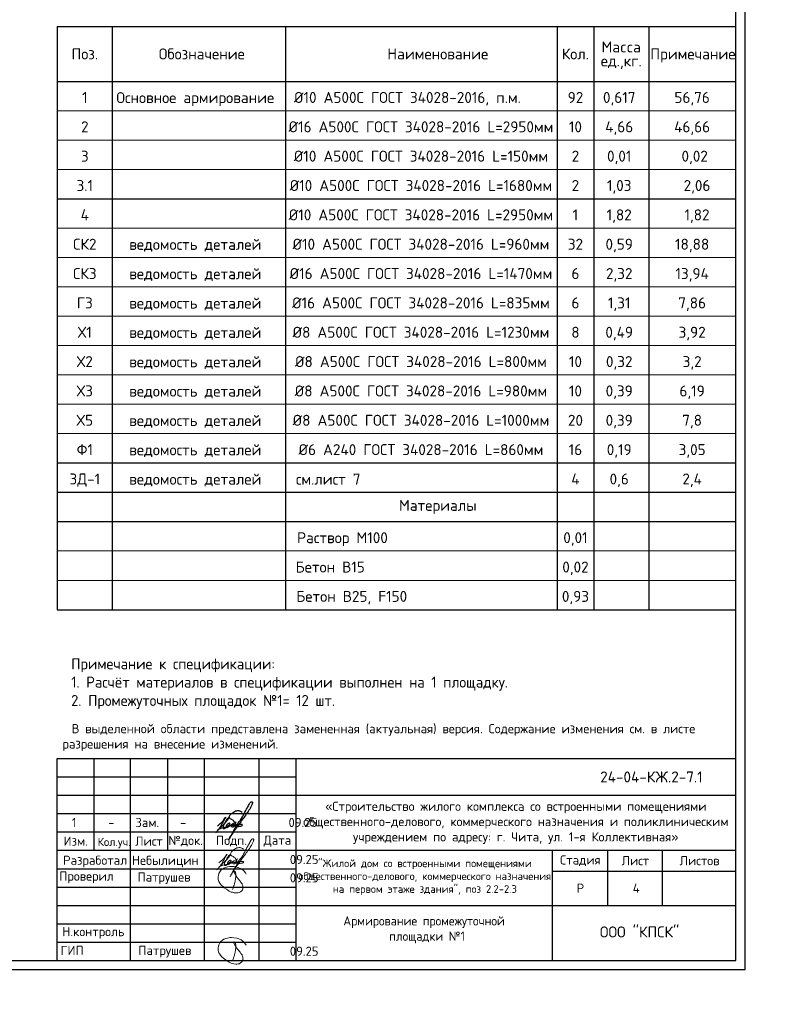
# Model space of a CAD drawing. Header units: millimetres. Extents: x 40580 to 2152466, y -328404 to 177125.
# Tile 102 of 252: x 415062 to 436125, y 134127 to 160968. Entities that reach past the tile are written whole.
import ezdxf
from ezdxf.enums import TextEntityAlignment as Align

# ---------------------------------------------------------------- set-up
doc = ezdxf.new("R2010")
doc.units = ezdxf.units.MM
doc.layers.add('11', color=7, linetype='Continuous')
doc.layers.add('Столовая - обозначения', color=7, linetype='Continuous')
for name, color, linetype, lineweight in [('Размеры', 9, 'Continuous', 15), ('Рамка', 7, 'Continuous', 0), ('Столовая Двери и окна', 7, 'Continuous', 15), ('ТЕКСТ', 7, 'Continuous', 15)]:
    doc.layers.add(name, color=color, linetype=linetype, lineweight=lineweight)
doc.styles.add('GOST-2.304_Type-B', font='GOST_Common.ttf')
doc.styles.get("Standard").update_dxf_attribs({"font": 'isocpeur.ttf'})
doc.styles.add('ГОСТ', font='isocpeur.ttf')

# ---------------------------------------------------------------- blocks, each defined once
blk = doc.blocks.new('Штамп')
at = {"layer": '11'}
for p, q in [((311470, 84178), (311470, 126228)), ((281770, 84178), (311470, 84178))]:
    blk.add_line(p, q, dxfattribs=at)
at = {"layer": '11', "lineweight": 30}
for p, q in [((311220, 84428), (311220, 125978)), ((254210, 84428), (311220, 84428))]:
    blk.add_line(p, q, dxfattribs=at)
blk = doc.blocks.new('смисмисц')
for points in [[(251806, -478168), (251825, -478126), (251837, -478098), (251847, -478062), (251852, -478046), (251860, -478015), (251873, -477968), (251879, -477946), (251884, -477928), (251887, -477892), (251894, -477855), (251899, -477827), (251903, -477804), (251904, -477797), (251903, -477770), (251901, -477736), (251894, -477707), (251886, -477690), (251874, -477676), (251856, -477666), (251843, -477659), (251835, -477660), (251832, -477665), (251832, -477673), (251841, -477689), (251907, -477807), (251966, -477876), (252015, -477941), (252026, -477956), (252038, -477971), (252057, -477996), (252070, -478013), (252074, -478026), (252081, -478046), (252089, -478070), (252092, -478088), (252093, -478100), (252095, -478116), (252094, -478132), (252091, -478154), (252082, -478173), (252059, -478204), (252028, -478226), (251986, -478251), (251964, -478258), (251924, -478261), (251897, -478262), (251849, -478258), (251804, -478244), (251769, -478236), (251752, -478228), (251734, -478218), (251718, -478210), (251688, -478190), (251671, -478179), (251645, -478161), (251579, -478118), (251551, -478089), (251531, -478071), (251513, -478057), (251459, -477992), (251437, -477953), (251427, -477925), (251419, -477890), (251417, -477858), (251419, -477823), (251425, -477781), (251437, -477734), (251459, -477681), (251492, -477644), (251536, -477609), (251572, -477585), (251625, -477564), (251672, -477550), (251734, -477539), (251781, -477539), (251843, -477542), (251929, -477557), (251979, -477574), (252041, -477599), (252089, -477633), (252126, -477670), (252165, -477716), (252185, -477748)], [(251806, -480107), (251825, -480064), (251837, -480036), (251847, -480001), (251852, -479984), (251860, -479953), (251873, -479906), (251879, -479884), (251884, -479866), (251887, -479830), (251894, -479793), (251899, -479765), (251903, -479742), (251904, -479735), (251903, -479708), (251901, -479675), (251894, -479646), (251886, -479628), (251874, -479614), (251856, -479605), (251843, -479597), (251835, -479598), (251832, -479603), (251832, -479611), (251841, -479627), (251907, -479746), (251966, -479815), (252015, -479879), (252026, -479894), (252038, -479909), (252057, -479934), (252070, -479952), (252074, -479964), (252081, -479984), (252089, -480008), (252092, -480026), (252093, -480039), (252095, -480054), (252094, -480070), (252091, -480092), (252082, -480111), (252059, -480142), (252028, -480164), (251986, -480190), (251964, -480196), (251924, -480199), (251897, -480200), (251849, -480196), (251804, -480182), (251769, -480174), (251752, -480167), (251734, -480156), (251718, -480148), (251688, -480128), (251671, -480118), (251645, -480100), (251579, -480056), (251551, -480028), (251531, -480010), (251513, -479995), (251459, -479931), (251437, -479892), (251427, -479863), (251419, -479828), (251417, -479797), (251419, -479761), (251425, -479719), (251437, -479672), (251459, -479619), (251492, -479582), (251536, -479547), (251572, -479523), (251625, -479503), (251672, -479489), (251734, -479478), (251781, -479478), (251843, -479481), (251929, -479495), (251979, -479513), (252041, -479537), (252089, -479571), (252126, -479608), (252165, -479654), (252185, -479687)]]:
    blk.add_lwpolyline(points)
for points in [[(251944, -477327), (251936, -477340), (251924, -477366), (251915, -477385), (251910, -477402), (251902, -477426), (251902, -477444), (251912, -477453), (251923, -477449), (251929, -477437), (251930, -477422), (251923, -477417), (251913, -477416), (251902, -477426), (251902, -477444), (251905, -477449), (251964, -477407), (251992, -477368), (252030, -477323), (252226, -476982), (252253, -476936), (252308, -476835), (252326, -476805), (252337, -476791), (252364, -476784), (252385, -476794), (252388, -476808), (252383, -476831), (252373, -476864), (252353, -476903), (252312, -476985), (252229, -477107), (252135, -477236), (252067, -477329), (252030, -477386), (251950, -477488), (251820, -477682), (251752, -477801), (251968, -477426), (251976, -477414), (251970, -477435), (251973, -477444), (251983, -477452), (252005, -477455), (252037, -477452), (252066, -477447), (252085, -477442), (252100, -477436), (252108, -477430), (252114, -477419), (252104, -477405), (252093, -477400), (252071, -477401), (252047, -477404), (252021, -477406), (252002, -477408), (251869, -477428), (251783, -477447), (251627, -477484), (251529, -477511), (251436, -477546)], [(251664, -477200), (251562, -477372), (251527, -477436), (251482, -477512), (251438, -477570), (251408, -477606), (251383, -477631)], [(251433, -477443), (251534, -477356), (251593, -477299), (251664, -477200)], [(251466, -477536), (251549, -477453), (251628, -477378), (251698, -477299), (251737, -477243), (251751, -477213), (251748, -477216), (251738, -477222), (251709, -477244), (251678, -477281), (251655, -477325), (251636, -477361), (251594, -477445), (251586, -477484), (251589, -477501), (251599, -477514), (251612, -477517), (251622, -477516), (251637, -477508), (251657, -477494), (251678, -477475), (251708, -477449), (251731, -477433), (251756, -477411), (251768, -477394), (251770, -477378), (251763, -477370), (251749, -477370), (251731, -477378), (251708, -477391), (251689, -477412), (251678, -477432), (251673, -477451), (251673, -477470), (251678, -477480), (251701, -477483), (251726, -477469), (251746, -477455), (251766, -477441), (251785, -477428), (251806, -477414), (251825, -477400), (251857, -477388), (251881, -477388)], [(251880, -477388), (251853, -477389), (251837, -477395), (251818, -477419), (251816, -477435), (251819, -477452), (251824, -477462), (251835, -477466), (251860, -477463), (251876, -477455), (251893, -477439), (251901, -477421), (251908, -477407), (251885, -477315), (251805, -477260), (251768, -477236), (251758, -477195), (251769, -477159), (251797, -477122), (251840, -477083), (251895, -477046), (251962, -477027), (252015, -477026), (252060, -477040), (252104, -477068)]]:
    blk.add_spline(points, degree=3)
at = {"layer": 'Рамка', "linetype": 'Continuous', "lineweight": 30}
for points in [[(247032, -480099), (247032, -479599), (247032, -479099), (247032, -478599), (247032, -478099), (247032, -477599), (247032, -477099), (247032, -476599), (247032, -476099), (247032, -475599), (247032, -475099), (247032, -474599), (265532, -474599)], [(248032, -474599), (248032, -477099)], [(249032, -480099), (249032, -474599)], [(250032, -474599), (250032, -477099)], [(251032, -474599), (251032, -480099)], [(252532, -480099), (252532, -474599)], [(253532, -474599), (253532, -480099)], [(253532, -475599), (265532, -475599)], [(247032, -476599), (253532, -476599)], [(247032, -477099), (253532, -477099)], [(253513, -477099), (265532, -477099)], [(260532, -480099), (260532, -477602), (260532, -477099)], [(262032, -477099), (262032, -478599)], [(263532, -478599), (263532, -477099)], [(260532, -477663), (265532, -477663)], [(253532, -478599), (265532, -478599)]]:
    blk.add_lwpolyline(points, dxfattribs=at)
at = {"layer": 'Рамка', "linetype": 'Continuous', "lineweight": 25}
for points in [[(247032, -475099), (253532, -475099)], [(247032, -475599), (253532, -475599)], [(247032, -476099), (253532, -476099)], [(247032, -477599), (253532, -477599)], [(247032, -478099), (253532, -478099)], [(247032, -478599), (253532, -478599)], [(247032, -479099), (253532, -479099)], [(247032, -479599), (253532, -479599)]]:
    blk.add_lwpolyline(points, dxfattribs=at)
at = {"layer": 'ТЕКСТ', "lineweight": 25, "attachment_point": 5}
for s, insert, char_height, width in [('24-04-КЖ.2-7.1', (263230, -475099), 300, 11628.78), ('{\\C7;«Строительство жилого комплекса со встроенными помещениями общественного-делового, коммерческого назначения и поликлиническим учреждением по адресу: г. Чита, ул. 1-я Коллективная»}', (259532, -476349), 250, 11628.78), ('{\\W1;Изм.}', (247532, -476849), 250, 11628.78), ('Кол.уч.', (248582, -476899), 225, 11628.78), ('{\\W1;Лист}', (249532, -476849), 250, 11628.78), ('{\\W1;№док.}', (250532, -476849), 250, 11628.78), ('{\\W1;Подп.}', (251782, -476849), 250, 11628.78), ('{\\W1;Дата}', (253032, -476849), 250, 11628.78), (' Разработал', (247982, -477403), 250, 2085.76), ('Небылицин', (249975, -477406), 250, 2085.76), ('09.25', (253762, -477349), 250, 2085.76), ('{\\C7;"Жилой дом со встроенными помещениями общественного-делового, коммерческого назначения на первом этаже здания", поз 2.2-2.3}', (257054, -477832), 210, 6989.3), ('{\\W1;Стадия}', (261292, -477381), 250, 2085.76), ('{\\W1;Лист}', (262792, -477381), 250, 2085.76), ('{\\W1;Листов}', (264542, -477381), 250, 2085.76), ('Проверил', (247828, -477836), 250, 2085.76), ('Патрушев', (249942, -477861), 250, 2085.76), ('09.25', (253762, -477849), 250, 2085.76), ('Р', (261292, -478131), 250, 2085.76), (' Н.контроль', (247935, -479349), 250, 2085.76), ('ООО "КПСК"', (262906, -479324), 300, 11628.78), (' ГИП', (247356, -479828), 250, 2085.76), ('Патрушев', (249965, -479861), 250, 2085.76), ('09.25', (253762, -479849), 250, 2085.76)]:
    blk.add_mtext(s, dxfattribs=dict(at, insert=insert, char_height=char_height, width=width))

msp = doc.modelspace()

# ---------------------------------------------------------------- linework, layer by layer
at = {"color": 18, "lineweight": 30, "true_color": 0x000000, "transparency": 33554687}
for p, q in [((416087.459, 160784.632), (434587.459, 160784.632)), ((416087.459, 160784.632), (416087.459, 144884.632)), ((417587.459, 160784.632), (417587.459, 144884.632)), ((422307.489, 160784.632), (422307.489, 144884.632)), ((429711.027, 160784.632), (429711.027, 144884.632)), ((430711.027, 160784.632), (430711.027, 144884.632)), ((432211.027, 160784.632), (432211.027, 144884.632)), ((416087.459, 159284.632), (434587.459, 159284.632)), ((416087.459, 148884.632), (434587.459, 148884.632)), ((416087.459, 148084.632), (434587.459, 148084.632)), ((416087.459, 147284.632), (434587.459, 147284.632)), ((416087.459, 144884.632), (434587.459, 144884.632))]:
    msp.add_line(p, q, dxfattribs=at)
for points in [[(420964.483, 139105.625), (420955.887, 139092.032), (420943.748, 139066.105), (420934.895, 139047.112), (420929.61, 139030.484), (420922.374, 139006.93), (420922.149, 138988.815), (420932.414, 138979.413), (420943.418, 138983.148), (420949.495, 138995.292), (420949.9, 139010.27), (420942.788, 139015.843), (420932.711, 139016.731), (420922.374, 139006.93), (420922.149, 138988.815), (420925.39, 138983.148), (420983.692, 139025.617), (421012.443, 139064.416), (421050.086, 139109.731), (421246.39, 139450.371), (421272.982, 139496.605), (421328.319, 139597.138), (421345.87, 139627.43), (421357.21, 139641.575), (421383.691, 139648.543), (421405.314, 139638.424), (421408.206, 139624.801), (421403.455, 139601.271), (421392.713, 139568.452), (421373.502, 139529.442), (421332.031, 139447.376), (421249.224, 139325.158), (421155.021, 139196.108), (421087.375, 139103.79), (421050.15, 139046.097), (420969.621, 138944.375), (420840.402, 138750.436), (420772.029, 138631.254), (420988.16, 139006.722), (420995.528, 139018.108), (420990.484, 138997.779), (420992.766, 138988.656), (421003.087, 138980.214), (421024.728, 138977.885), (421057.357, 138980.879), (421085.658, 138985.87), (421105.371, 138990.176), (421119.827, 138996.258), (421128.196, 139002.34), (421133.522, 139013.744), (421124.392, 139027.429), (421112.98, 139032.751), (421090.915, 139031.23), (421066.568, 139028.189), (421041.46, 139026.669), (421021.678, 139024.388), (420888.53, 139004.621), (420802.555, 138985.615), (420646.581, 138948.362), (420549.193, 138921.752), (420455.711, 138885.981)], [(420900.427, 139043.983), (420872.723, 139043.923), (420856.936, 139037.918), (420837.892, 139013.138), (420836.138, 138997.068), (420839.062, 138980.121), (420844.033, 138970.771), (420855.437, 138966.388), (420880, 138969.018), (420895.79, 138977.199), (420913.043, 138993.269), (420921.23, 139011.385), (420927.956, 139025.702), (420904.743, 139117.599), (420824.67, 139172.934), (420788.001, 139196.863), (420777.524, 139237.243), (420789.498, 139273.884), (420817.187, 139310.525), (420859.843, 139349.409), (420915.394, 139386.056), (420982.098, 139405.527), (421034.561, 139406.276), (421080.279, 139392.796), (421124.125, 139364.511)], [(420684.199, 139232.369), (420581.707, 139060.885), (420547.145, 138996.578), (420501.858, 138920.363), (420457.762, 138862.011), (420428.358, 138826.919), (420402.941, 138801.277)], [(420452.995, 138989.433), (420554.296, 139076.366), (420612.693, 139133.528), (420684.199, 139232.369)], [(420485.862, 138896.907), (420568.597, 138979.906), (420648.446, 139054.931), (420717.569, 139133.528), (420756.898, 139189.498), (420771.199, 139219.27), (420767.624, 139216.888), (420758.089, 139210.934), (420729.487, 139188.307), (420698.501, 139151.391), (420674.665, 139107.329), (420655.597, 139071.603), (420613.885, 138987.052), (420605.542, 138948.944), (420609.118, 138931.081), (420618.652, 138917.982), (420631.611, 138915.182), (420642.487, 138916.791), (420657.1, 138924.635), (420676.878, 138938.875), (420698.501, 138957.28), (420728.091, 138983.07), (420751.394, 138999.747), (420775.966, 139021.587), (420787.608, 139038.451), (420790.267, 139054.931), (420783.117, 139062.076), (420768.815, 139062.076), (420750.939, 139054.931), (420728.295, 139041.831), (420709.227, 139020.396), (420698.501, 139000.151), (420692.542, 138981.097), (420692.542, 138962.043), (420698.501, 138952.517), (420721.259, 138949.121), (420745.564, 138963.358), (420766.098, 138977.177), (420786.212, 138991.832), (420805.07, 139004.813), (420826.023, 139018.212), (420845.299, 139032.031), (420876.74, 139044.585), (420900.628, 139044.184)]]:
    msp.add_spline(points, degree=3)
at = {"layer": 'Размеры', "color": 18, "true_color": 0x000000}
for p, q in [((416087.459, 158484.632), (434587.459, 158484.632)), ((416087.459, 158484.632), (434587.459, 158484.632)), ((416087.459, 157684.632), (434587.459, 157684.632)), ((416087.459, 157684.632), (434587.459, 157684.632)), ((416087.459, 156884.632), (434587.459, 156884.632)), ((416087.459, 155284.632), (434587.459, 155284.632)), ((416087.459, 154484.632), (434587.459, 154484.632)), ((416087.459, 153684.632), (434587.459, 153684.632)), ((416087.459, 152884.632), (434587.459, 152884.632)), ((416087.459, 152884.632), (434587.459, 152884.632)), ((416087.459, 152084.632), (434587.459, 152084.632)), ((416087.459, 151284.632), (434587.459, 151284.632)), ((416087.459, 150484.632), (434587.459, 150484.632)), ((416087.459, 149684.632), (434587.459, 149684.632)), ((416087.459, 148884.632), (434587.459, 148884.632)), ((416087.459, 148084.632), (434587.459, 148084.632)), ((416087.459, 146484.632), (434587.459, 146484.632)), ((416087.459, 145684.632), (434587.459, 145684.632)), ((416087.459, 144884.632), (434587.459, 144884.632))]:
    msp.add_line(p, q, dxfattribs=at)
at = {"layer": 'ТЕКСТ', "color": 18, "lineweight": 25, "true_color": 0x000000}
msp.add_line((416087.459, 156084.632), (434587.459, 156084.632), dxfattribs=at)

# ---------------------------------------------------------------- block references
at = {"layer": 'Столовая - обозначения', "color": 18, "lineweight": 20, "true_color": 0x000000}
msp.add_blockref('Штамп', (123367.786, 50897.048), dxfattribs=at)
at = {"layer": 'Столовая Двери и окна', "color": 18, "lineweight": 25, "true_color": 0x000000}
msp.add_blockref('смисмисц', (169055.48, 615423.687), dxfattribs=at)

# ---------------------------------------------------------------- texts
at = {"color": 18, "true_color": 0x000000, "attachment_point": 1, "style": 'ГОСТ'}
for s, width, heights, insert, char_height in [('\\pi9510.738;{\\H1.5152x;\\P\\pi1000;Общие указания\\P\\pi200;}1.^IРабочая документация разработана в соответствии с заданием на проектирование, требованиями действующих технических регламентов, стандартов, сводов правил и других документов, содержащих установленные требования.\\P2.^IРабочая документация выполнена в соответствии со следующими нормативными и техническими документами:\\P-^IСП 20.13330.2016 "Нагрузки и Воздействия";\\P-^IСП 63.13330.2012 "Бетонные и железобетонные конструкции. Основные положения";\\P-^IСП 22.13330.2016 "Основания зданий и сооружений";\\P-^IСП 45.13330.2012 "Земляные сооружения, основания и фундаменты".\\P3.   За относительную отметку 0,000 принята отметка чистого пола первого этажа.\\P4.^IПеречень видов работ, для которых необходимо составлять акты освидетельствования скрытых работ:\\P-^Iармирование конструкций;\\P-^Iосвидетельствование опалубки перед бетонированием;\\P-^Iвыполнение сварочных работ;\\P-^Iотбор контрольных проб бетона;\\P-^Iсоответствие законченных железобетонных конструкций проекту с отображением качества работ;\\P-^Iустройство монолитных конструкций, выполняемых в зимнее время;  \\P\\pi0;        -    устройство гидроизоляции;\\P\\pi200;-^Iуплотнение грунтов и обратную засыпку.\\PЗапрещается выполнение последующих работ при отсутствии актов освидетельствования предшествующих скрытых работ во всех случаях.\\P\\pi0;        5. Проект рассчитан на производство работ в период положительных температур. В случае выполнения работ при отрицательных температурах необходимо выполнять требования СНиП часть 3 по производству работ и ППР.\\P        6. При минимальной температуре воздуха до минус 15°С допускается:\\P\\pi200;-выдерживание бетона в конструкции методом термоса, при предварительном разогреве бетонной смеси;\\P -форсированный электроразогрев бетона в конструкции с повторным уплотнением.\\PПри минимальной температуре воздуха до минус 25°С допускается:\\P -обогрев бетона в греющей опалубке с помощью низкотемпературных электронагревателей;\\P -электродный сквозной прогрев бетона;\\P -электрообогрев с помощью греющего провода.\\P      7. В процессе бетонирования обеспечить соблюдение защитных слоев и мест положения рабочей арматуры согласно проекту. Величина защитного слоя продольной рабочей арматуры у боковых граней стен монолитных участков должны быть не менее 20мм и не менее диаметра продольной рабочей арматуры конструкции, величина защитного слоя поперечной арматуры - не менее 10 мм\\P      8. Крестовые соединения стержней продольной и поперечной арматуры, соединение стержней продольной арматуры по длине выполнить вязкой отожженой проволокой диаметром 2,0-3,0 мм', 17710.69822, [13133.416], (250111.057, 153773.154), 200), ('\\pi250;В выделенной области представлена замененная (актуальная) версия. Содержание изменения см. в листе разрешения на внесение изменений.', 17218.922, [931.637], (416229.606, 141765.641), 250)]:
    msp.add_mtext_dynamic_manual_height_columns(s, width=width, gutter_width=5800, heights=heights, dxfattribs=dict(at, insert=insert, char_height=char_height))
at = {"layer": 'ТЕКСТ', "color": 18, "lineweight": 25, "true_color": 0x000000}
for s, p in [('Macca', (431461.027, 160224.632)), ('Поз.', (416837.459, 160034.632)), ('Обозначение', (420026.734, 160034.632)), ('Наименование', (426461.027, 160034.632)), ('Кол.', (430211.027, 160034.632)), ('Примечание', (433416.279, 160034.632)), ('ед.,кг.', (431461.027, 159844.632)), ('1', (416837.459, 158847.372)), ('Основное армирование', (419849.216, 158842.649)), ('%%C10 A500С ГОСТ 34028-2016, п.м.', (425632.43, 158847.372)), ('92', (430213.412, 158847.372)), ('0,617', (431406.27, 158847.372)), ('56,76', (433394.368, 158847.372)), ('2', (416837.459, 158047.372)), ('%%C16 A500С ГОСТ 34028-2016 L=2950мм', (426001.031, 158047.372)), ('10', (430213.412, 158047.372)), ('4,66', (431406.27, 158047.372)), ('46,66', (433394.368, 158047.372)), ('3', (416837.459, 157247.372)), ('%%C10 A500С ГОСТ 34028-2016 L=150мм', (426001.031, 157247.372)), ('2', (430213.412, 157247.372)), ('0,01', (431406.27, 157247.372)), ('0,02', (433463.876, 157247.372)), ('3.1', (416837.459, 156447.372)), ('%%C10 A500С ГОСТ 34028-2016 L=1680мм', (426001.031, 156447.372)), ('2', (430213.412, 156447.372)), ('1,03', (431406.27, 156447.372)), ('2,06', (433527.069, 156447.372)), ('4', (416837.459, 155647.372)), ('%%C10 A500С ГОСТ 34028-2016 L=2950мм', (426001.031, 155647.372)), ('1', (430213.412, 155647.372)), ('1,82', (431406.27, 155647.372)), ('1,82', (433527.069, 155647.372)), ('СК2', (416837.459, 154847.372)), ('ведомость деталей', (419849.216, 154842.649)), ('%%C10 A500С ГОСТ 34028-2016 L=960мм', (426001.031, 154847.372)), ('32', (430213.412, 154847.372)), ('0,59', (431406.27, 154847.372)), ('18,88', (433394.368, 154847.372)), ('СК3', (416837.459, 154047.372)), ('ведомость деталей', (419849.216, 154042.649)), ('%%C16 A500С ГОСТ 34028-2016 L=1470мм', (426001.031, 154047.372)), ('6', (430213.412, 154047.372)), ('2,32', (431406.27, 154047.372)), ('13,94', (433394.368, 154047.372)), ('Г3', (416837.459, 153247.372)), ('ведомость деталей', (419849.216, 153242.649)), ('%%C16 A500С ГОСТ 34028-2016 L=835мм', (426001.031, 153247.372)), ('6', (430213.412, 153247.372)), ('1,31', (431406.27, 153247.372)), ('7,86', (433394.368, 153247.372)), ('Х1', (416837.459, 152447.372)), ('ведомость деталей', (419849.216, 152442.649)), ('%%C8 A500С ГОСТ 34028-2016 L=1230мм', (426001.031, 152447.372)), ('8', (430213.412, 152447.372)), ('0,49', (431406.27, 152447.372)), ('3,92', (433394.368, 152447.372)), ('Х2', (416837.459, 151647.372)), ('ведомость деталей', (419849.216, 151642.649)), ('%%C8 A500С ГОСТ 34028-2016 L=800мм', (426001.031, 151647.372)), ('10', (430213.412, 151647.372)), ('0,32', (431406.27, 151647.372)), ('3,2', (433394.368, 151647.372)), ('Х3', (416837.459, 150847.372)), ('ведомость деталей', (419849.216, 150842.649)), ('%%C8 A500С ГОСТ 34028-2016 L=980мм', (426001.031, 150847.372)), ('10', (430213.412, 150847.372)), ('0,39', (431406.27, 150847.372)), ('6,19', (433394.368, 150847.372)), ('Х5', (416837.459, 150047.372)), ('ведомость деталей', (419849.216, 150042.649)), ('%%C8 A500С ГОСТ 34028-2016 L=1000мм', (426001.031, 150047.372)), ('20', (430213.412, 150047.372)), ('0,39', (431406.27, 150047.372)), ('7,8', (433394.368, 150047.372)), ('Ф1', (416837.459, 149247.372)), ('ведомость деталей', (419849.216, 149242.649)), ('%%C6 A240 ГОСТ 34028-2016 L=860мм', (426001.031, 149247.372)), ('16', (430213.412, 149247.372)), ('0,19', (431406.27, 149247.372)), ('3,05', (433394.368, 149247.372)), ('ЗД-1', (416837.459, 148447.372)), ('ведомость деталей', (419849.216, 148442.649)), ('см.лист 7', (423472.19, 148442.649)), ('4', (430213.412, 148447.372)), ('0,6', (431406.27, 148447.372)), ('2,4', (433394.368, 148447.372)), ('Материалы', (426461.027, 147728.065)), ('Раствор М100', (423861.169, 146847.372)), ('0,01', (430213.412, 146847.372)), ('Бетон В15', (423528.505, 146047.372)), ('0,02', (430213.412, 146047.372)), ('Бетон В25, F150', (424114.356, 145247.372)), ('0,93', (430213.412, 145247.372))]:
    msp.add_text(s, height=300, dxfattribs=at).set_placement(p, align=Align.MIDDLE_CENTER)
msp.add_text('4', height=250, dxfattribs=at).set_placement((431776.082, 137168.032))
at = {"layer": 'ТЕКСТ', "color": 18, "ltscale": 100, "true_color": 0x000000, "attachment_point": 1, "style": 'GOST-2.304_Type-B'}
for s, insert, char_height, width in [('\\pt7200;Примечание к спецификации:\\P1. Расчёт материалов в спецификации выполнен на 1 площадку.\\P2. Промежуточных площадок №1= 12 шт.', (416466.813, 143560.053), 300, 18254.64074), ('\\pi1400.20752,t7400.20752;Схема расположения \\P\\pi594.90449,t6594.90449;элементов лестничной клетки. \\P\\pi1489.60146,t7489.60146;Разрез 1-1, 2-2, 3-3 ', (317510.903, 136525.816), 250, 5911.0211), ('\\pi725.20752,t6725.20752;Армирование промежуточной \\P\\pi1975.20752,t7975.20752;площадки №1', (423159.431, 136525.816), 250, 5911.0211)]:
    msp.add_mtext(s, dxfattribs=dict(at, insert=insert, char_height=char_height, width=width))
at = {"layer": 'ТЕКСТ', "lineweight": 25, "char_height": 250, "attachment_point": 5}
for s, insert, width in [('1', (416547.799, 139083.468), 342.19929), ('-', (417561.137, 139083.468), 342.19929), ('Зам.', (418540.129, 139083.468), 342.19929), ('-', (419519.118, 139083.468), 342.19929), ('09.25', (422782.176, 139083.468), 2085.75936)]:
    msp.add_mtext(s, dxfattribs=dict(at, insert=insert, width=width))

doc.saveas('drawing.dxf')
